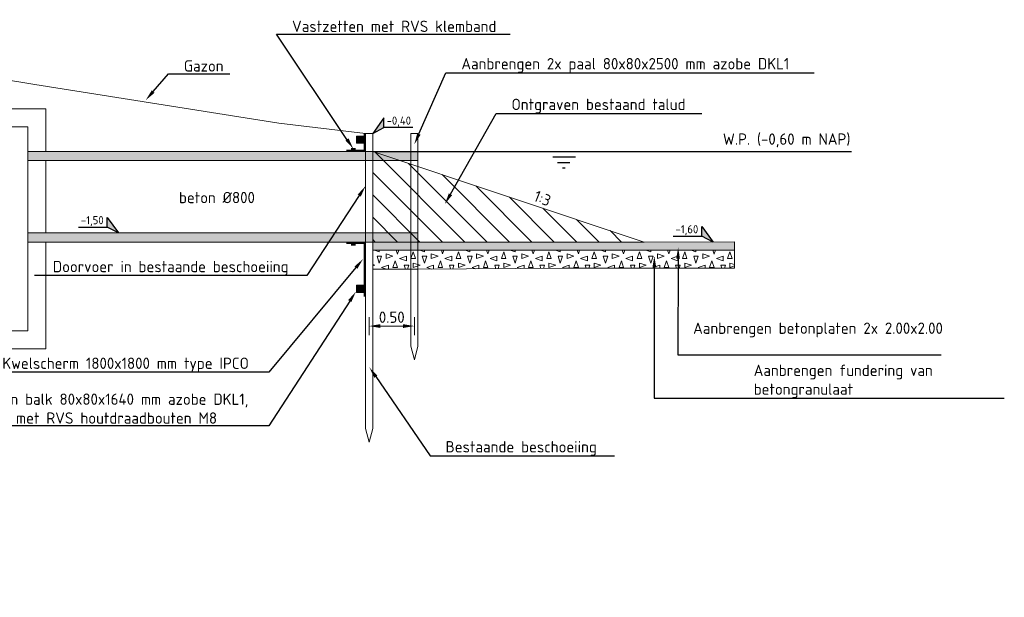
# Model space of a CAD drawing. Header units: metres. Extents: x 92403 to 95147, y 464428 to 465602.
# Tile 132 of 256: x 92610 to 92621, y 464965 to 464971. Entities that reach past the tile are written whole.
import ezdxf
from ezdxf import colors
from ezdxf.entities.mleader import LeaderData, LeaderLine
from ezdxf.enums import TextEntityAlignment as Align
from ezdxf.math import Vec2, Vec3

# ---------------------------------------------------------------- set-up
doc = ezdxf.new("R2010")
doc.units = ezdxf.units.M
doc.linetypes.add('ACAD_ISO03W100', pattern=[30, 12, -18])
doc.linetypes.add('XX-HART', pattern=[13, 4, -2, 1, -2, 4])
doc.layers.get('0').update_dxf_attribs({"linetype": 'CONTINUOUS'})
doc.layers.get('Defpoints').update_dxf_attribs({"linetype": 'CONTINUOUS'})
for name, color, linetype, lineweight in [('B-WE-RI-HWA_KOLK-O', 150, 'CONTINUOUS', 18), ('B-XX-AL-DETAIL1-T25', 7, 'CONTINUOUS', 25), ('B-XX-AL-HARTLIJN-GD', 7, 'XX-HART', 25), ('B-XX-AL-HOOGTELABEL-S', 7, 'CONTINUOUS', 25), ('N-WE-GK-BESCHOEIING-V', 253, 'CONTINUOUS', 18), ('N-WE-GR-GRAS-A', 62, 'CONTINUOUS', 18), ('N-WE-GW-GROND_KLEI-WERK-A-50', 7, 'CONTINUOUS', 18), ('N-WE-VH-VERHARDING_FUNDERING-A-50', 252, 'CONTINUOUS', 18), ('X-XX-AL-CONSTRUCTIELIJN-M', 7, 'CONTINUOUS', 18), ('X-XX-AL-DETAIL1-G', 7, 'CONTINUOUS', 18), ('X-XX-AL-DETAIL1-GD', 7, 'CONTINUOUS', 25), ('X-XX-AL-DETAIL1-O', 7, 'CONTINUOUS', 18), ('X-XX-AL-DETAIL1-T25', 7, 'CONTINUOUS', 25)]:
    doc.layers.add(name, color=color, linetype=linetype, lineweight=lineweight)
doc.styles.add('NLCS-ISO', font='NLCS-ISO.ttf')
doc.styles.add('NLCS-ISO-M50-T25', font='NLCS-ISO.ttf', dxfattribs={"height": 0.125})
doc.dimstyles.new('NLCS-M50-T25-PIJL_L2_H1', dxfattribs={"dimscale": 0.05, "dimtxt": 2.5, "dimasz": 2.5, "dimexe": 2, "dimexo": 2, "dimgap": 0.7, "dimtad": 1, "dimzin": 0, "dimdsep": 46, "dimtxsty": 'NLCS-ISO-M50-T25', "dimcen": 2.5, "dimdle": 2, "dimclrd": 256, "dimclre": 256, "dimclrt": 256, "dimadec": 1, "dimazin": 0, "dimtfac": 1, "dimtdec": 3, "dimtofl": 0, "dimtmove": 0, "dimatfit": 3, "dimfxl": 2, "dimfxlon": 1, "dimtfillclr": 256, "dimtolj": 1, "dimtzin": 0, "dimlwd": -1, "dimlwe": -1, "dimarcsym": 0})

# ---------------------------------------------------------------- blocks, each defined once
blk = doc.blocks.new('SAL-HOOGTELABEL_02-SO')
for p, q in [((2.46, 3.44), (0, 0)), ((2.46, 1.31), (2.46, 3.44)), ((0, 0), (2.46, 1.31)), ((8.84, 1.31), (2.46, 1.31))]:
    blk.add_line(p, q)
blk.add_solid([(2.46, 3.44), (0, 0), (2.46, 1.31)])
at = {"style": 'NLCS-ISO'}
blk.add_attdef('...', text='', height=1.8, dxfattribs=at).set_placement((5.77, 2.62), align=Align.MIDDLE)
blk = doc.blocks.new('*D362')
at = {"layer": 'Defpoints', "color": 0, "transparency": 16777216}
for p in [(92613.554, 464970.606), (92614.054, 464970.606), (92614.054, 464967.934)]:
    blk.add_point(p, dxfattribs=at)
at = {"layer": 'X-XX-AL-CONSTRUCTIELIJN-M', "transparency": 16777216}
for p, q in [((92613.554, 464968.034), (92613.554, 464967.834)), ((92614.054, 464968.034), (92614.054, 464967.834)), ((92613.679, 464967.934), (92613.929, 464967.934))]:
    blk.add_line(p, q, dxfattribs=at)
for points in [[(92613.679, 464967.955), (92613.679, 464967.913), (92613.554, 464967.934)], [(92613.929, 464967.955), (92613.929, 464967.913), (92614.054, 464967.934)]]:
    blk.add_solid(points, dxfattribs=at)
at = {"layer": 'X-XX-AL-CONSTRUCTIELIJN-M', "color": 7, "transparency": 16777216, "insert": (92613.804, 464968.032), "char_height": 0.125, "attachment_point": 5, "style": 'NLCS-ISO-M50-T25'}
blk.add_mtext('\\A1;0.50', dxfattribs=at)

msp = doc.modelspace()

# ---------------------------------------------------------------- hatches: boundary and pattern name
at = {"layer": 'N-WE-GK-BESCHOEIING-V'}
h = msp.add_hatch(color=36, dxfattribs=at)
h.dxf.hatch_style = 1
h.paths.add_polyline_path([(92613.49364, 464970.03342), (92613.49364, 464969.95342), (92613.41364, 464969.95342), (92613.41364, 464970.03342)])
h = msp.add_hatch(color=36, dxfattribs=at)
h.dxf.hatch_style = 1
h.paths.add_polyline_path([(92613.493685, 464968.38667), (92613.493685, 464968.30667), (92613.413685, 464968.30667), (92613.413685, 464968.38667)])
at = {"layer": 'N-WE-GW-GROND_KLEI-WERK-A-50'}
h = msp.add_hatch(dxfattribs=at)
h.set_pattern_fill('AGW-WERK_ONTGRAVEN', color=256, scale=0.035, pattern_type=2)
h.set_pattern_definition([(135, (92615.09551, 464968.12994), (-0.123744, -0.123744), [])])
h.paths.add_polyline_path([(92616.593685, 464968.862697), (92613.593685, 464968.862697), (92613.593685, 464969.862682)])
at = {"layer": 'N-WE-VH-VERHARDING_FUNDERING-A-50'}
h = msp.add_hatch(dxfattribs=at)
h.set_pattern_fill('AVH-FUNDERING_GRANULAAT_BETON', color=256, scale=0.05, pattern_type=2)
h.set_pattern_definition([(0, (92613.11618, 464967.9802), (0.2, 0.1), [0.05, -0.45]), (18.43495, (92613.141185, 464967.880197), (0.19999999, 0.10000024), [0.079057, -1.502082]), (71.565, (92613.11618, 464967.9802), (0.15, -0.05), [0.079057, -0.079057]), (90, (92613.14118, 464967.8802), (-0.1, 0.2), [0.05, -0.45]), (108.43495, (92613.166185, 464967.980197), (-0.10000024, 0.19999999), [0.079057, -1.502082]), (161.565, (92613.06618, 464967.9552), (0.05, 0.15), [0.079057, -0.079057]), (180, (92613.09118, 464967.9052), (-0.2, -0.1), [0.05, -0.45]), (198.43495, (92613.066185, 464968.005197), (-0.19999999, -0.10000024), [0.079057, -1.502082]), (270, (92613.06618, 464968.0052), (0.1, -0.2), [0.05, -0.45]), (288.43495, (92613.041185, 464967.905197), (0.10000024, -0.19999999), [0.079057, -1.502082])])
h.paths.add_polyline_path([(92614.094017, 464968.772697), (92613.593685, 464968.772697), (92613.593685, 464968.562682), (92614.093685, 464968.562682), (92615.707533, 464968.572697), (92617.593667, 464968.57336), (92617.593667, 464968.77336), (92615.669017, 464968.772697)])
at = {"layer": 'X-XX-AL-DETAIL1-GD'}
h = msp.add_hatch(color=8, dxfattribs=at)
h.dxf.hatch_style = 1
h.paths.add_polyline_path([(92609.781283, 464969.762697), (92609.781283, 464969.862697), (92614.093685, 464969.862697), (92614.093685, 464969.762697)])
h = msp.add_hatch(color=8, dxfattribs=at)
h.dxf.hatch_style = 1
h.paths.add_polyline_path([(92609.781283, 464968.862697), (92609.781283, 464968.962697), (92614.093685, 464968.962697), (92614.093685, 464968.862697)])
h = msp.add_hatch(color=9, dxfattribs=at)
h.dxf.hatch_style = 1
h.paths.add_polyline_path([(92615.669017, 464968.772697), (92617.593667, 464968.77336), (92617.593667, 464968.86336), (92615.651685, 464968.862697), (92614.093685, 464968.862697), (92614.013685, 464968.862697), (92613.593685, 464968.862697), (92613.593685, 464968.772697), (92614.094017, 464968.772697)])

# ---------------------------------------------------------------- linework, layer by layer
at = {"layer": 'B-WE-RI-HWA_KOLK-O', "const_width": 0.02, "flags": 128}
for points in [[(92613.503685, 464970.062682), (92613.503685, 464969.872323), (92613.303685, 464969.872323)], [(92613.503685, 464968.259734), (92613.503685, 464968.85167), (92613.303685, 464968.85167)]]:
    msp.add_lwpolyline(points, dxfattribs=at)
at = {"layer": 'B-XX-AL-HARTLIJN-GD', "color": 140, "linetype": 'Continuous'}
for p, q in [((92615.583778, 464969.802682), (92615.835744, 464969.802682)), ((92615.635457, 464969.742682), (92615.773708, 464969.742682)), ((92615.692175, 464969.682682), (92615.718762, 464969.682682))]:
    msp.add_line(p, q, dxfattribs=at)
at = {"layer": 'B-XX-AL-HARTLIJN-GD', "color": 140, "linetype": 'Continuous', "flags": 128}
msp.add_lwpolyline([(92613.593685, 464969.862682), (92618.883685, 464969.862682)], dxfattribs=at)
at = {"layer": 'N-WE-GR-GRAS-A', "flags": 128}
msp.add_lwpolyline([(92609.47919, 464970.664146), (92609.858868, 464970.603682), (92612.556906, 464970.174682), (92613.513685, 464970.062682)], dxfattribs=at)
at = {"layer": 'X-XX-AL-DETAIL1-G'}
for p, q in [((92613.593685, 464968.772697), (92616.576352, 464968.772697)), ((92617.593667, 464968.77336), (92616.576352, 464968.772697)), ((92617.593667, 464968.86336), (92617.593667, 464968.77336)), ((92617.593667, 464968.57336), (92617.593667, 464968.77336)), ((92613.553685, 464966.652682), (92613.513685, 464966.802682)), ((92613.553685, 464966.652682), (92613.593685, 464966.802682))]:
    msp.add_line(p, q, dxfattribs=at)
at = {"layer": 'X-XX-AL-DETAIL1-G', "flags": 128}
for points in [[(92609.981283, 464969.862697), (92609.981283, 464970.333567), (92609.481283, 464970.333567)], [(92608.581283, 464968.182412), (92608.581283, 464967.882412), (92609.781283, 464967.882412), (92609.781283, 464970.133567)], [(92609.481283, 464970.133567), (92609.781283, 464970.133567)], [(92613.593685, 464966.802682), (92613.593685, 464970.062682), (92613.513685, 464970.062682), (92613.513685, 464966.802682)], [(92616.593685, 464968.862697), (92613.593685, 464969.862682)], [(92609.981283, 464968.962697), (92609.981283, 464969.762697)], [(92614.093685, 464969.282682), (92614.093685, 464969.202682)], [(92608.381283, 464968.102412), (92608.381283, 464967.682412), (92609.981283, 464967.682412), (92609.981283, 464968.862697)], [(92613.593685, 464968.862697), (92616.593685, 464968.862697)], [(92616.593685, 464968.862697), (92617.593667, 464968.86336)], [(92613.593685, 464968.562682), (92613.593685, 464968.562682), (92614.093685, 464968.562682), (92615.707533, 464968.572697), (92617.593667, 464968.57336)], [(92614.093685, 464968.602682), (92614.093685, 464968.522682)]]:
    msp.add_lwpolyline(points, dxfattribs=at)
for points in [[(92613.49364, 464970.03342), (92613.49364, 464969.95342), (92613.41364, 464969.95342), (92613.41364, 464970.03342), (92613.49364, 464970.03342)], [(92614.053685, 464967.562682), (92614.093685, 464967.712682), (92614.093685, 464970.062682), (92614.013685, 464970.062682), (92614.013685, 464967.712682)], [(92613.493685, 464968.38667), (92613.493685, 464968.30667), (92613.413685, 464968.30667), (92613.413685, 464968.38667), (92613.493685, 464968.38667)]]:
    msp.add_lwpolyline(points, close=True, dxfattribs=at)
at = {"layer": 'X-XX-AL-DETAIL1-G', "const_width": 0.02, "flags": 128}
for points in [[(92613.403685, 464969.89302), (92613.353685, 464969.89302)], [(92613.403685, 464968.83167), (92613.353685, 464968.83167)]]:
    msp.add_lwpolyline(points, dxfattribs=at)
at = {"layer": 'X-XX-AL-DETAIL1-G', "linetype": 'ACAD_ISO03W100', "ltscale": 0.1, "flags": 128}
msp.add_lwpolyline([(92614.093685, 464969.202682), (92614.093685, 464968.602682)], dxfattribs=at)
at = {"layer": 'X-XX-AL-DETAIL1-O', "flags": 128}
for points in [[(92609.781283, 464969.862697), (92614.093685, 464969.862697)], [(92609.781283, 464969.762697), (92614.093685, 464969.762697)], [(92609.781283, 464968.962697), (92614.093685, 464968.962697)], [(92609.781283, 464968.862697), (92614.093685, 464968.862697)]]:
    msp.add_lwpolyline(points, dxfattribs=at)

# ---------------------------------------------------------------- block references
at = {"layer": 'B-XX-AL-HOOGTELABEL-S', "xscale": 0.05, "yscale": 0.05, "zscale": 0.05}
msp.add_blockref('SAL-HOOGTELABEL_02-SO', (92613.593685, 464970.062682), dxfattribs=at).add_auto_attribs({'...': '-0,40'})
at = {"layer": 'B-XX-AL-HOOGTELABEL-S'}
ref = msp.add_blockref('SAL-HOOGTELABEL_02-SO', (92610.782523, 464968.962697), dxfattribs=dict(at, xscale=-0.05, yscale=0.05, zscale=0.05))
ref.add_attrib('...', '-1,50', dxfattribs={"layer": '0', "height": 0.09, "style": 'NLCS-ISO'}).set_placement((92610.493886, 464969.093459), align=Align.MIDDLE)
ref = msp.add_blockref('SAL-HOOGTELABEL_02-SO', (92617.35433, 464968.862697), dxfattribs=dict(at, xscale=-0.05, yscale=0.05, zscale=0.05))
ref.add_attrib('...', '-1,60', dxfattribs={"layer": '0', "height": 0.09, "style": 'NLCS-ISO'}).set_placement((92617.065693, 464968.993459), align=Align.MIDDLE)

# ---------------------------------------------------------------- texts
at = {"layer": 'B-XX-AL-DETAIL1-T25', "color": 0, "insert": (92612.291787, 464969.416498), "char_height": 0.125, "attachment_point": 3, "style": 'NLCS-ISO-M50-T25'}
msp.add_mtext_dynamic_manual_height_columns('beton %%C800', width=1.67486188, gutter_width=0.625, heights=[0.171439], dxfattribs=at)
at = {"layer": 'X-XX-AL-DETAIL1-T25', "insert": (92618.872801, 464970.062682), "char_height": 0.125, "attachment_point": 3, "style": 'NLCS-ISO-M50-T25'}
msp.add_mtext_dynamic_manual_height_columns('W.P. (-0,60 m NAP)', width=2.54174617, gutter_width=0.625, heights=[0], dxfattribs=at)
at = {"layer": 'X-XX-AL-DETAIL1-T25', "insert": (92615.57741, 464969.369385), "char_height": 0.125, "attachment_point": 3, "rotation": 338.1985905, "style": 'NLCS-ISO-M50-T25'}
msp.add_mtext_dynamic_manual_height_columns('1:3', width=1.21424588, gutter_width=0.625, heights=[0], dxfattribs=at)

# ---------------------------------------------------------------- dimensions: what is measured, and where the dimension line sits
at = {"layer": 'X-XX-AL-CONSTRUCTIELIJN-M'}
dim = msp.add_linear_dim(base=(92614.053685, 464967.934095), p1=(92613.553685, 464970.606059), p2=(92614.053685, 464970.606059), angle=180, dimstyle='NLCS-M50-T25-PIJL_L2_H1', dxfattribs=at)
dim.commit()
dim.dimension.update_dxf_attribs({"geometry": '*D362', "text_midpoint": (92613.803685, 464967.934095), "dimtype": 160})

# ---------------------------------------------------------------- leaders
at = {"layer": 'X-XX-AL-DETAIL1-T25'}
ml = msp.add_multileader_mtext('Standard', dxfattribs=at)
ml.set_content('{\\C256;Vastzetten met RVS klemband}', color=7, style='NLCS-ISO-M50-T25')
ml.set_leader_properties(lineweight=-1)
ml.build(insert=Vec2(0, 0))
ml.multileader.update_dxf_attribs({"text_left_attachment_type": 5, "text_right_attachment_type": 5, "dogleg_length": 0.125, "arrow_head_size": 0.125})
ctx = ml.context
ctx.base_point, ctx.char_height, ctx.arrow_head_size, ctx.landing_gap_size, ctx.plane_origin = Vec3(92612.656683, 464971.158288), 0.125, 0.125, 0.045, Vec3(54303.363249, 279082.703462)
ctx.left_attachment, ctx.right_attachment = 5, 5
notes = []
notes.append((ctx, [(1, (1, 1, 0), (92612.531683, 464971.158288), (1, 0), 0.125, [(0, [(92613.378685, 464969.89302)], 0, [])])]))
ctx.mtext.insert, ctx.mtext.width, ctx.mtext.flow_direction = Vec3(92612.701683, 464971.308288), 2.44122854, 5
ml = msp.add_multileader_mtext('Standard', dxfattribs=at)
ml.set_content('{\\C256;Gazon}', color=7, style='NLCS-ISO-M50-T25')
ml.set_leader_properties(lineweight=-1)
ml.build(insert=Vec2(0, 0))
ml.multileader.update_dxf_attribs({"text_left_attachment_type": 5, "text_right_attachment_type": 5, "dogleg_length": 0.125, "arrow_head_size": 0.125})
ctx = ml.context
ctx.base_point, ctx.char_height, ctx.arrow_head_size, ctx.landing_gap_size, ctx.plane_origin = Vec3(92611.461589, 464970.720455), 0.125, 0.125, 0.045, Vec3(54300.252464, 279086.525031)
ctx.left_attachment, ctx.right_attachment = 5, 5
notes.append((ctx, [(1, (1, 1, 0), (92611.336589, 464970.720455), (1, 0), 0.125, [(0, [(92611.084806, 464970.429909)], 0, [])])]))
ctx.mtext.insert, ctx.mtext.flow_direction = Vec3(92611.506589, 464970.870455), 5
ml = msp.add_multileader_mtext('Standard', dxfattribs=at)
ml.set_content('{\\C256;Aanbrengen 2x paal 80x80x2500 mm azobe DKL1}', color=7, style='NLCS-ISO-M50-T25')
ml.set_leader_properties(lineweight=-1)
ml.build(insert=Vec2(0, 0))
ml.multileader.update_dxf_attribs({"text_left_attachment_type": 5, "text_right_attachment_type": 5, "dogleg_length": 0.125, "arrow_head_size": 0.125})
ctx = ml.context
ctx.base_point, ctx.char_height, ctx.arrow_head_size, ctx.landing_gap_size, ctx.plane_origin = Vec3(92614.528027, 464970.733036), 0.125, 0.125, 0.045, Vec3(54303.221343, 279086.037089)
ctx.left_attachment, ctx.right_attachment = 5, 5
notes.append((ctx, [(1, (1, 1, 0), (92614.403027, 464970.733036), (1, 0), 0.125, [(0, [(92614.053685, 464969.941967)], 0, [])])]))
ctx.mtext.insert, ctx.mtext.flow_direction = Vec3(92614.573027, 464970.895536), 5
ml = msp.add_multileader_mtext('Standard', dxfattribs=at)
ml.set_content('{\\C256;Ontgraven bestaand talud}', color=7, style='NLCS-ISO-M50-T25')
ml.set_leader_properties(lineweight=-1)
ml.build(insert=Vec2(0, 0))
ml.multileader.update_dxf_attribs({"text_left_attachment_type": 5, "text_right_attachment_type": 5, "dogleg_length": 0.125, "arrow_head_size": 0.125})
ctx = ml.context
ctx.base_point, ctx.char_height, ctx.arrow_head_size, ctx.landing_gap_size, ctx.plane_origin = Vec3(92615.082621, 464970.283504), 0.125, 0.125, 0.045, Vec3(54303.873496, 279085.8721)
ctx.left_attachment, ctx.right_attachment = 5, 5
notes.append((ctx, [(1, (1, 1, 0), (92614.957621, 464970.283504), (1, 0), 0.125, [(0, [(92614.390908, 464969.280824)], 0, [])])]))
ctx.mtext.insert, ctx.mtext.flow_direction = Vec3(92615.127621, 464970.446004), 5
ml = msp.add_multileader_mtext('Standard', dxfattribs=at)
ml.set_content('{\\C256;Doorvoer in bestaande beschoeiing}', color=7, style='NLCS-ISO-M50-T25')
ml.set_leader_properties(lineweight=-1)
ml.build(insert=Vec2(0, 0))
ml.multileader.update_dxf_attribs({"text_left_attachment_type": 5, "text_right_attachment_type": 5, "dogleg_length": 0.125, "arrow_head_size": 0.125})
ctx = ml.context
ctx.base_point, ctx.char_height, ctx.arrow_head_size, ctx.landing_gap_size, ctx.plane_origin = Vec3(92610.013415, 464968.491334), 0.125, 0.125, 0.045, Vec3(54303.28927, 279082.741667)
ctx.left_attachment, ctx.right_attachment = 5, 5
notes.append((ctx, [(0, (1, 1, 0), (92612.865915, 464968.491334), (-1, 0), 0.125, [(0, [(92613.513685, 464969.480957)], 0, [])])]))
ctx.mtext.insert, ctx.mtext.flow_direction = Vec3(92610.058415, 464968.653834), 5
ml = msp.add_multileader_mtext('Standard', dxfattribs=at)
ml.set_content('{\\C256;Aanbrengen betonplaten 2x 2.00x2.00}', color=7, style='NLCS-ISO-M50-T25')
ml.set_leader_properties(lineweight=-1)
ml.build(insert=Vec2(0, 0))
ml.multileader.update_dxf_attribs({"text_left_attachment_type": 5, "text_right_attachment_type": 5, "dogleg_length": 0.125, "arrow_head_size": 0.125})
ctx = ml.context
ctx.base_point, ctx.char_height, ctx.arrow_head_size, ctx.landing_gap_size, ctx.plane_origin = Vec3(92617.089484, 464967.614402), 0.125, 0.125, 0.045, Vec3(54308.612027, 279082.392479)
ctx.left_attachment, ctx.right_attachment = 5, 5
notes.append((ctx, [(1, (1, 1, 0), (92616.964484, 464967.614402), (1, 0), 0.125, [(0, [(92616.968999, 464968.803233)], 0, [])])]))
ctx.mtext.insert, ctx.mtext.width, ctx.mtext.flow_direction = Vec3(92617.134484, 464967.972736), 2.71564243, 5
ml = msp.add_multileader_mtext('Standard', dxfattribs=at)
ml.set_content('{\\C256;Kwelscherm 1800x1800 mm type IPCO}', color=7, style='NLCS-ISO-M50-T25')
ml.set_leader_properties(lineweight=-1)
ml.build(insert=Vec2(0, 0))
ml.multileader.update_dxf_attribs({"text_left_attachment_type": 5, "text_right_attachment_type": 5, "dogleg_length": 0.125, "arrow_head_size": 0.125})
ctx = ml.context
ctx.base_point, ctx.char_height, ctx.arrow_head_size, ctx.landing_gap_size, ctx.plane_origin = Vec3(92609.454935, 464967.422958), 0.125, 0.125, 0.045, Vec3(54303.320632, 279082.336424)
ctx.left_attachment, ctx.right_attachment = 5, 5
notes.append((ctx, [(0, (1, 1, 0), (92612.444935, 464967.422958), (-1, 0), 0.125, [(0, [(92613.487664, 464968.675714)], 0, [])])]))
ctx.mtext.insert, ctx.mtext.flow_direction = Vec3(92609.499935, 464967.585458), 5
ml = msp.add_multileader_mtext('Standard', dxfattribs=at)
ml.set_content('{\\C256;Aanbrengen fundering van betongranulaat}', color=7, style='NLCS-ISO-M50-T25')
ml.set_leader_properties(lineweight=-1)
ml.build(insert=Vec2(0, 0))
ml.multileader.update_dxf_attribs({"text_left_attachment_type": 5, "text_right_attachment_type": 5, "dogleg_length": 0.125, "arrow_head_size": 0.125})
ctx = ml.context
ctx.base_point, ctx.char_height, ctx.arrow_head_size, ctx.landing_gap_size, ctx.plane_origin = Vec3(92617.758863, 464967.136732), 0.125, 0.125, 0.045, Vec3(54308.512027, 279081.914808)
ctx.left_attachment, ctx.right_attachment = 5, 5
notes.append((ctx, [(1, (1, 1, 0), (92616.705772, 464967.136732), (1, 0), 1.053091, [(0, [(92616.705895, 464968.709358)], 0, [])])]))
ctx.mtext.insert, ctx.mtext.width, ctx.mtext.flow_direction = Vec3(92617.803863, 464967.507565), 2.74244091, 5
ml = msp.add_multileader_mtext('Standard', dxfattribs=at)
ml.set_content('{\\C256;Aanbrengen balk 80x80x1640 mm azobe DKL1,\\Pvastzetten met RVS houtdraadbouten M8}', color=7, style='NLCS-ISO-M50-T25')
ml.set_leader_properties(lineweight=-1)
ml.build(insert=Vec2(0, 0))
ml.multileader.update_dxf_attribs({"text_left_attachment_type": 5, "text_right_attachment_type": 5, "dogleg_length": 0.125, "arrow_head_size": 0.125})
ctx = ml.context
ctx.base_point, ctx.char_height, ctx.arrow_head_size, ctx.landing_gap_size, ctx.plane_origin = Vec3(92608.761185, 464966.830283), 0.125, 0.125, 0.045, Vec3(54303.283249, 279081.69774)
ctx.left_attachment, ctx.right_attachment = 5, 5
notes.append((ctx, [(0, (1, 1, 0), (92612.444935, 464966.830283), (-1, 0), 0.125, [(0, [(92613.407664, 464968.314413)], 0, [])])]))
ctx.mtext.insert, ctx.mtext.flow_direction = Vec3(92608.806185, 464967.188616), 5
ml = msp.add_multileader_mtext('Standard', dxfattribs=at)
ml.set_content('{\\C256;Bestaande beschoeiing}', color=7, style='NLCS-ISO-M50-T25')
ml.set_leader_properties(lineweight=-1)
ml.build(insert=Vec2(0, 0))
ml.multileader.update_dxf_attribs({"text_left_attachment_type": 5, "text_right_attachment_type": 5, "dogleg_length": 0.125, "arrow_head_size": 0.125})
ctx = ml.context
ctx.base_point, ctx.char_height, ctx.arrow_head_size, ctx.landing_gap_size, ctx.plane_origin = Vec3(92614.353648, 464966.50023), 0.125, 0.125, 0.045, Vec3(54303.283245, 279080.738838)
ctx.left_attachment, ctx.right_attachment = 5, 5
notes.append((ctx, [(1, (1, 1, 0), (92614.228648, 464966.50023), (1, 0), 0.125, [(0, [(92613.556539, 464967.478128)], 0, [])])]))
ctx.mtext.insert, ctx.mtext.flow_direction = Vec3(92614.398648, 464966.66273), 5
for ctx, leaders in notes:
    for number, flags, end, landing, length, lines in leaders:
        leader = LeaderData()
        leader.index, (leader.has_last_leader_line, leader.has_dogleg_vector, leader.attachment_direction) = number, flags
        leader.last_leader_point, leader.dogleg_vector, leader.dogleg_length = Vec3(end), Vec3(landing), length
        for number, points, colour, breaks in lines:
            line = LeaderLine()
            line.index, line.vertices, line.color, line.breaks = number, Vec3.list(points), colors.encode_raw_color(colour), breaks
            leader.lines.append(line)
        ctx.leaders.append(leader)

doc.saveas('drawing.dxf')
